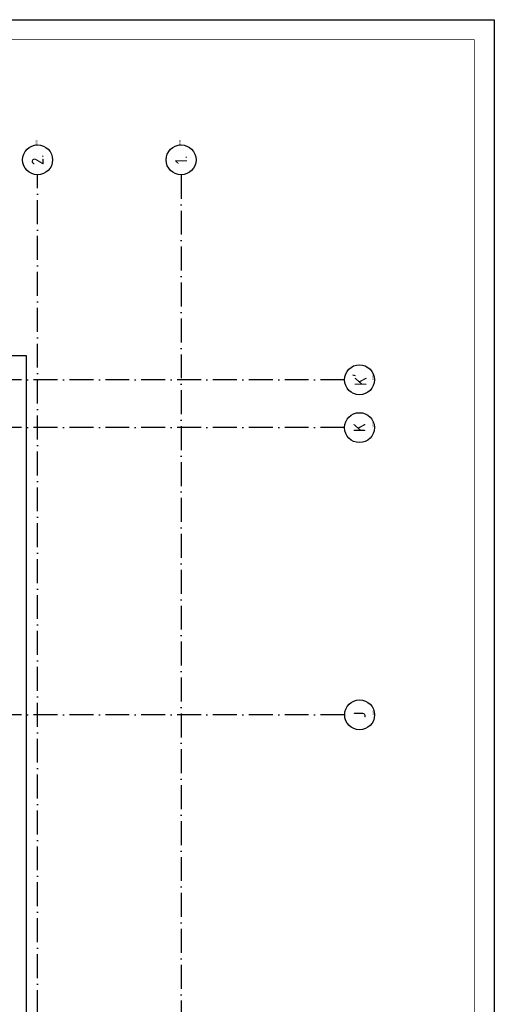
# Model space of a CAD drawing. Header units: millimetres. Extents: x 94282 to 245614, y 190 to 84290.
# Tile 18 of 18: x 233705 to 245614, y 59607 to 84290. Entities that reach past the tile are written whole.
import ezdxf
from ezdxf.enums import TextEntityAlignment as Align

# ---------------------------------------------------------------- set-up
doc = ezdxf.new("R2010")
doc.units = ezdxf.units.MM
doc.header["$LTSCALE"] = 100
doc.linetypes.add('DASHDOT', pattern=[9, 6, -1.5, 0, -1.5])
doc.layers.get('0').update_dxf_attribs({"linetype": 'CONTINUOUS'})
for name, color, linetype in [('AB$1A---_ATTRIB035', 3, 'CONTINUOUS'), ('AL$1A---_ALGEMEEN', 8, 'CONTINUOUS'), ('AT$1A---_TEKST018', 1, 'CONTINUOUS'), ('LIJN025', 10, 'CONTINUOUS'), ('LIJN050', 90, 'CONTINUOUS'), ('TEKST25', 10, 'CONTINUOUS'), ('TEKST35', 50, 'CONTINUOUS'), ('TEKST50', 90, 'CONTINUOUS')]:
    doc.layers.add(name, color=color, linetype=linetype)
doc.styles.add('ISO', font='ISO.SHX')
doc.styles.add('ROMAND', font='romand')
doc.styles.get("Standard").update_dxf_attribs({"font": 'iso.shx'})

# ---------------------------------------------------------------- blocks, each defined once
blk = doc.blocks.new('A0-GE')
at = {"layer": 'LIJN025'}
blk.add_lwpolyline([(1500, 841), (1500, 0), (311, 0), (311, 841)], close=True, dxfattribs=at)
at = {"layer": 'LIJN050', "const_width": 0.2}
blk.add_lwpolyline([(1495, 836), (336, 836), (336, 5), (1495, 5)], close=True, dxfattribs=at)
at = {"layer": 'TEKST25', "style": 'ROMAND', "width": 2.899115}
blk.add_attdef('STATUS', text='', height=2.5, dxfattribs=at).set_placement((1454, 71.5), (1493, 71.5), align=Align.FIT)
at = {"layer": 'TEKST25', "style": 'ISO'}
for tag, p in [('E', (1455.25, 66)), ('NAAM-E', (1466.75, 66)), ('DATUM-E', (1485, 66)), ('D', (1455.25, 61)), ('NAAM-D', (1466.75, 61)), ('DATUM-D', (1485, 61)), ('C', (1455.25, 56)), ('NAAM-C', (1466.75, 56)), ('DATUM-C', (1485, 56)), ('B', (1455.25, 51)), ('NAAM-B', (1466.75, 51)), ('DATUM-B', (1485, 51)), ('A', (1455.25, 46)), ('NAAM-A', (1466.75, 46)), ('DATUM-A', (1485, 46))]:
    blk.add_attdef(tag, text='', height=2.5, dxfattribs=at).set_placement(p, align=Align.CENTER)
for tag, p in [('DATUM', (1332.75, 36.25)), ('SCHAAL', (1368, 36.25)), ('GETEKEND', (1398.25, 36.25)), ('GECONTOL.', (1433, 36.25)), ('FORMAAT', (1463.25, 28.25))]:
    blk.add_attdef(tag, p, '', height=2.5, dxfattribs=at)
at = {"layer": 'TEKST35', "style": 'ISO'}
for tag, p in [('PROJECT', (1334.5, 72.5)), ('PLAATS', (1334.5, 63.5)), ('INSTALLATIE-REGEL1', (1334.5, 52.5)), ('INSTALLATIE-REGEL2', (1334.5, 43.5))]:
    blk.add_attdef(tag, p, '', height=4, dxfattribs=at)
blk.add_attdef('PROJ.NR.', text='', height=4, dxfattribs=at).set_placement((1481, 23), align=Align.CENTER)
at = {"layer": 'TEKST50', "style": 'ISO'}
blk.add_attdef('FILE-NAAM', text='', height=5, dxfattribs=at).set_placement((1473.5, 7.5), align=Align.CENTER)
blk = doc.blocks.new('1011')
at = {"layer": 'AL$1A---_ALGEMEEN', "color": 0, "linetype": 'Continuous'}
blk.add_circle((-750, 0), 750, dxfattribs=at)
blk.add_attdef('STR-NAAM', text='', height=600, rotation=360, dxfattribs=at).set_placement((-750, 0), align=Align.MIDDLE)
at = {"layer": 'AT$1A---_TEKST018', "linetype": 'Continuous'}
blk.add_text('1011', height=100, dxfattribs=at).set_placement((0, 0))
blk = doc.blocks.new('1010')
at = {"layer": 'AL$1A---_ALGEMEEN', "color": 0, "linetype": 'Continuous'}
blk.add_circle((0, 750), 750, dxfattribs=at)
blk.add_attdef('STR-NAAM', text='', height=600, rotation=360, dxfattribs=at).set_placement((0, 750), align=Align.MIDDLE)
at = {"layer": 'AT$1A---_TEKST018', "linetype": 'Continuous'}
blk.add_text('1010', height=100, dxfattribs=at).set_placement((0, 0))

msp = doc.modelspace()

# ---------------------------------------------------------------- linework, layer by layer
at = {"layer": 'AL$1A---_ALGEMEEN', "color": 1, "linetype": 'DASHDOT'}
msp.add_line((237755, 80401), (237755, 36863), dxfattribs=at)
for points in [[(234155, 36863), (234155, 80401)], [(241855, 75263), (197044, 75263)], [(241855, 74063), (197044, 74063)], [(241855, 66863), (196955, 66863)]]:
    msp.add_lwpolyline(points, dxfattribs=at)
at = {"layer": 'AL$1A---_ALGEMEEN', "linetype": 'Continuous'}
msp.add_lwpolyline([(200245, 58213), (200245, 75873), (233865, 75873), (233865, 58213)], dxfattribs=at)

# ---------------------------------------------------------------- block references
at = {"xscale": 100, "yscale": 100, "zscale": 100}
msp.add_blockref('A0-GE', (95614, 190), dxfattribs=at)
at = {"layer": 'AL$1A---_ALGEMEEN', "color": 1, "linetype": 'DASHDOT'}
ref = msp.add_blockref('1011', (234155, 81151), dxfattribs=dict(at, xscale=0.5, yscale=0.5, zscale=0.5, rotation=90))
ref.add_attrib('STR-NAAM', '2.', dxfattribs={"layer": 'AB$1A---_ATTRIB035', "linetype": 'Continuous', "height": 300, "rotation": 90}).set_placement((234155, 80776), align=Align.MIDDLE)
ref = msp.add_blockref('1011', (237755, 81151), dxfattribs=dict(at, xscale=0.5, yscale=0.5, zscale=0.5, rotation=90))
ref.add_attrib('STR-NAAM', '1.', dxfattribs={"layer": 'AB$1A---_ATTRIB035', "linetype": 'Continuous', "height": 300, "rotation": 90}).set_placement((237755, 80776), align=Align.MIDDLE)
ref = msp.add_blockref('1010', (242605, 75263), dxfattribs=dict(at, xscale=0.5, yscale=0.5, zscale=0.5, rotation=90))
ref.add_attrib('STR-NAAM', "K'", dxfattribs={"layer": 'AB$1A---_ATTRIB035', "linetype": 'Continuous', "height": 300, "rotation": 90}).set_placement((242230, 75263), align=Align.MIDDLE)
ref = msp.add_blockref('1010', (242605, 74063), dxfattribs=dict(at, xscale=0.5, yscale=0.5, zscale=0.5, rotation=90))
ref.add_attrib('STR-NAAM', 'K', dxfattribs={"layer": 'AB$1A---_ATTRIB035', "linetype": 'Continuous', "height": 300, "rotation": 90}).set_placement((242230, 74063), align=Align.MIDDLE)
ref = msp.add_blockref('1010', (242610, 66863), dxfattribs=dict(at, xscale=0.5, yscale=0.5, zscale=0.5, rotation=90))
ref.add_attrib('STR-NAAM', 'J', dxfattribs={"layer": 'AB$1A---_ATTRIB035', "linetype": 'Continuous', "height": 300, "rotation": 90}).set_placement((242235, 66863), align=Align.MIDDLE)

doc.saveas('drawing.dxf')
